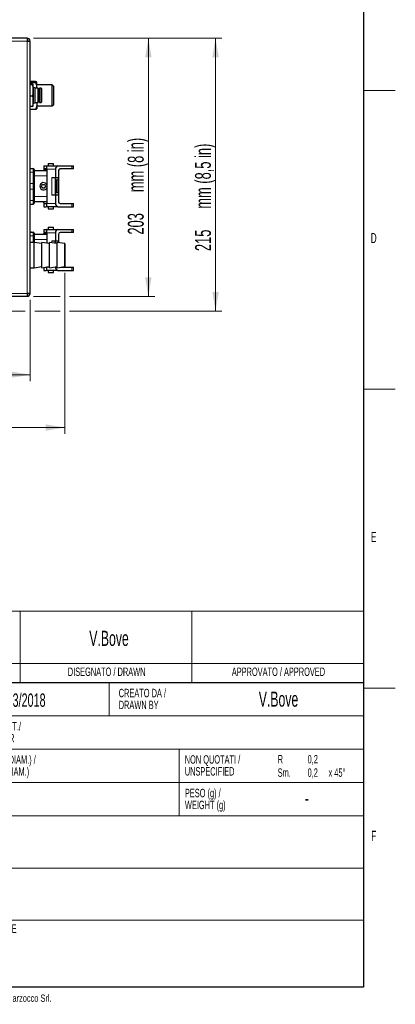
# Model space of a CAD drawing. Header units: millimetres. Extents: x 1 to 419, y 2 to 295.
# Tile 57 of 60: x 359 to 419, y 5 to 160. Entities that reach past the tile are written whole.
import ezdxf

# ---------------------------------------------------------------- set-up
doc = ezdxf.new("R2010")
doc.units = ezdxf.units.MM
doc.styles.add('SLDTEXTSTYLE0', font='TXT', dxfattribs={"width": 0.605})
doc.dimstyles.new('SLDDIMSTYLE0', dxfattribs={"dimtxt": 2.5, "dimasz": 3, "dimexe": 0, "dimexo": 0.0625, "dimtad": 1, "dimlfac": 5, "dimrnd": 1e-09, "dimzin": 12, "dimdsep": 46, "dimtxsty": 'SLDTEXTSTYLE0', "dimsah": 1, "dimcen": 0.09, "dimadec": 0, "dimazin": 3, "dimtfac": 1, "dimtofl": 0, "dimtmove": 0, "dimatfit": 3, "dimfxl": 1, "dimfrac": 2, "dimtolj": 1, "dimtzin": 12, "dimarcsym": 0})
doc.dimstyles.new('SLDDIMSTYLE1', dxfattribs={"dimtxt": 2.5, "dimasz": 3, "dimexe": 0, "dimexo": 0.0625, "dimtad": 1, "dimdec": 0, "dimlfac": 5, "dimrnd": 1e-09, "dimzin": 12, "dimdsep": 46, "dimtxsty": 'SLDTEXTSTYLE0', "dimsah": 1, "dimcen": 0.09, "dimadec": 0, "dimazin": 3, "dimtfac": 1, "dimtofl": 0, "dimtmove": 0, "dimatfit": 3, "dimfxl": 1, "dimfrac": 2, "dimtolj": 1, "dimtzin": 12, "dimarcsym": 0})

# ---------------------------------------------------------------- blocks, each defined once
blk = doc.blocks.new('SW_NOTE_0_9')
at = {"color": 0, "linetype": 'Continuous', "lineweight": 0, "attachment_point": 1, "style": 'SLDTEXTSTYLE0'}
for s, insert, char_height in [('CREATO DA /', (0, 1.71), 1.3229), ('DRAWN BY', (0, -0.16), 1.323)]:
    blk.add_mtext(s, dxfattribs=dict(at, insert=insert, char_height=char_height))
blk = doc.blocks.new('SW_NOTE_0_13')
at = {"color": 0, "linetype": 'Continuous', "lineweight": 0, "char_height": 1.3229, "attachment_point": 1, "style": 'SLDTEXTSTYLE0'}
for s, insert in [('NON QUOTATI /', (0, 1.71)), ('UNSPECIFIED', (0, -0.16))]:
    blk.add_mtext(s, dxfattribs=dict(at, insert=insert))
blk = doc.blocks.new('SW_NOTE_0_14')
at = {"color": 0, "linetype": 'Continuous', "lineweight": 0, "char_height": 1.323, "attachment_point": 1, "style": 'SLDTEXTSTYLE0'}
for s, insert in [('PESO (g) /', (0, 1.71)), ('WEIGHT (g)', (0, -0.16))]:
    blk.add_mtext(s, dxfattribs=dict(at, insert=insert))
blk = doc.blocks.new('SW_NOTE_0_15')
at = {"color": 0, "linetype": 'Continuous', "lineweight": 0, "char_height": 1.3229, "attachment_point": 1, "style": 'SLDTEXTSTYLE0'}
for s, insert in [('DIM. (SPESS./DIAM.) /', (0, 1.71)), ('DIM. (THICK./DIAM.)', (0, -0.16))]:
    blk.add_mtext(s, dxfattribs=dict(at, insert=insert))
blk = doc.blocks.new('SW_NOTE_0_16')
at = {"color": 0, "linetype": 'Continuous', "lineweight": 0, "char_height": 1.3229, "attachment_point": 1, "style": 'SLDTEXTSTYLE0'}
for s, insert in [('COLORE TRATT./', (0, 1.71)), ('TREAT. COLOR', (0, -0.16))]:
    blk.add_mtext(s, dxfattribs=dict(at, insert=insert))
blk = doc.blocks.new('_D')
at = {"color": 7, "linetype": 'Continuous', "lineweight": 0}
for p, q in [((279.86, 115.57), (279.86, 102.79)), ((361.06, 115.57), (361.06, 102.79)), ((279.86, 103.79), (361.06, 103.79))]:
    blk.add_line(p, q, dxfattribs=at)
at = {"color": 7, "linetype": 'Continuous', "lineweight": 18}
for points in [[(279.86, 103.79), (282.86, 103.29), (282.86, 104.29)], [(361.06, 103.79), (358.06, 104.29), (358.06, 103.29)]]:
    blk.add_solid(points, dxfattribs=at)
at = {"color": 7, "linetype": 'Continuous', "lineweight": 18, "char_height": 2.5, "attachment_point": 1, "style": 'SLDTEXTSTYLE0'}
for s, insert in [('406', (308.92, 107.01)), ('mm (16 in)', (315.58, 107.01))]:
    blk.add_mtext(s, dxfattribs=dict(at, insert=insert))
blk = doc.blocks.new('_D_1')
at = {"color": 7, "linetype": 'Continuous', "lineweight": 0}
for p, q in [((361.6, 156.71), (391.23, 156.71)), ((390.23, 113.79), (390.23, 156.71)), ((357.16, 113.79), (360.31, 113.79)), ((361.81, 113.79), (365.77, 113.79)), ((367.27, 113.79), (391.23, 113.79))]:
    blk.add_line(p, q, dxfattribs=at)
at = {"color": 7, "linetype": 'Continuous', "lineweight": 18}
for points in [[(390.23, 156.71), (389.73, 153.71), (390.73, 153.71)], [(390.23, 113.79), (390.73, 116.79), (389.73, 116.79)]]:
    blk.add_solid(points, dxfattribs=at)
at = {"color": 7, "linetype": 'Continuous', "lineweight": 18, "char_height": 2.5, "attachment_point": 1, "rotation": 90, "style": 'SLDTEXTSTYLE0'}
for s, insert in [('mm (8,5 in)', (387, 129.89)), ('215', (387, 123.23))]:
    blk.add_mtext(s, dxfattribs=dict(at, insert=insert))
blk = doc.blocks.new('_D_2')
at = {"color": 7, "linetype": 'Continuous', "lineweight": 0}
for p, q in [((361.6, 156.71), (380.66, 156.71)), ((379.66, 116.11), (379.66, 156.71)), ((361.6, 116.11), (365.77, 116.11)), ((367.27, 116.11), (380.66, 116.11))]:
    blk.add_line(p, q, dxfattribs=at)
at = {"color": 7, "linetype": 'Continuous', "lineweight": 18}
for points in [[(379.66, 156.71), (379.16, 153.71), (380.16, 153.71)], [(379.66, 116.11), (380.16, 119.11), (379.16, 119.11)]]:
    blk.add_solid(points, dxfattribs=at)
at = {"color": 7, "linetype": 'Continuous', "lineweight": 18, "char_height": 2.5, "attachment_point": 1, "rotation": 90, "style": 'SLDTEXTSTYLE0'}
for s, insert in [('mm (8 in)', (376.43, 132.49)), ('203', (376.43, 125.82))]:
    blk.add_mtext(s, dxfattribs=dict(at, insert=insert))
blk = doc.blocks.new('_D_3')
at = {"color": 7, "linetype": 'Continuous', "lineweight": 0}
for p, q in [((366.52, 119.8), (366.52, 94.48)), ((279.86, 115.57), (279.86, 94.48)), ((279.86, 95.48), (366.52, 95.48))]:
    blk.add_line(p, q, dxfattribs=at)
at = {"color": 7, "linetype": 'Continuous', "lineweight": 18}
for points in [[(279.86, 95.48), (282.86, 94.98), (282.86, 95.98)], [(366.52, 95.48), (363.52, 95.98), (363.52, 94.98)]]:
    blk.add_solid(points, dxfattribs=at)
at = {"color": 7, "linetype": 'Continuous', "lineweight": 18, "char_height": 2.5, "attachment_point": 1, "style": 'SLDTEXTSTYLE0'}
for s, insert in [('433', (311.65, 98.7)), ('mm (17 in)', (318.31, 98.7))]:
    blk.add_mtext(s, dxfattribs=dict(at, insert=insert))

msp = doc.modelspace()

# ---------------------------------------------------------------- linework, layer by layer
at = {"color": 7, "linetype": 'Continuous', "lineweight": 25}
for p, q in [((413.5, 289.5), (413.5, 7.5)), ((360.6032, 156.7141), (280.3232, 156.7141)), ((360.6032, 156.7141), (360.6032, 156.2541)), ((360.6032, 156.2541), (360.9423, 156.2541)), ((360.9423, 156.2541), (361.0632, 156.2541)), ((361.0632, 116.5741), (361.0632, 156.2541)), ((361.9328, 149.8985), (361.0632, 149.8985)), ((361.4529, 149.4622), (361.0632, 149.4622)), ((361.4529, 149.3616), (361.0632, 149.3616)), ((361.4529, 149.4622), (361.5234, 149.4119)), ((361.5234, 149.4119), (361.4529, 149.3616)), ((361.4529, 149.3616), (361.5234, 148.4875)), ((361.5234, 148.4875), (361.5234, 149.4119)), ((361.8534, 148.8941), (361.6055, 148.9392)), ((361.8534, 146.5341), (361.8534, 148.8941)), ((362.3134, 148.8541), (361.8534, 148.8541)), ((361.9328, 149.8983), (361.9339, 149.8983)), ((362.1234, 149.8141), (362.1196, 149.8203)), ((362.1234, 148.8541), (362.1234, 149.808)), ((364.5234, 149.3803), (362.1234, 149.3803)), ((362.3134, 146.5741), (362.3134, 148.8541)), ((362.8134, 148.8541), (362.5534, 148.8541)), ((362.5534, 146.5741), (362.5534, 148.8541)), ((362.9134, 148.7541), (362.8134, 148.8541)), ((362.8134, 146.5741), (362.8134, 148.8541)), ((362.9134, 146.6741), (362.9134, 148.7541)), ((364.7234, 149.1803), (364.5234, 149.3803)), ((364.5234, 146.0479), (364.5234, 149.3803)), ((364.7234, 149.1803), (364.7234, 146.2479)), ((361.0632, 147.6135), (361.4529, 147.6135)), ((361.5234, 148.4875), (361.4529, 147.6135)), ((361.4529, 147.6135), (361.5234, 146.7898)), ((361.5234, 146.7898), (361.5234, 148.4875)), ((362.5534, 148.4991), (362.3134, 148.4991)), ((361.4529, 145.966), (361.0632, 145.966)), ((361.5234, 146.7898), (361.4529, 145.966)), ((361.4529, 145.966), (361.5234, 146.0164)), ((361.5234, 146.0164), (361.5234, 146.7898)), ((361.6055, 146.4891), (361.8534, 146.5341)), ((361.8534, 146.5741), (362.3134, 146.5741)), ((362.1185, 146.5741), (362.1234, 146.5278)), ((362.1196, 145.6079), (362.1234, 145.6141)), ((362.1234, 146.5741), (362.1234, 146.5278)), ((362.1234, 146.5278), (362.1234, 145.6172)), ((362.1234, 146.0479), (364.5234, 146.0479)), ((362.3134, 146.9291), (362.5534, 146.9291)), ((362.5534, 146.5741), (362.8134, 146.5741)), ((362.8134, 146.5741), (362.9134, 146.6741)), ((364.5234, 146.0479), (364.7234, 146.2479)), ((361.0632, 145.5298), (361.9328, 145.5298)), ((363.223, 136.6341), (363.223, 136.1341)), ((363.223, 136.6341), (363.2313, 136.6341)), ((363.2313, 136.6341), (363.6136, 136.6341)), ((363.6136, 136.6341), (365.4263, 136.6341)), ((363.9234, 136.9741), (363.9234, 136.6341)), ((363.9234, 136.9741), (364.7234, 136.9741)), ((364.7234, 136.6341), (364.7234, 136.9741)), ((365.4263, 136.6341), (367.6467, 136.6341)), ((367.6467, 136.6341), (367.8986, 136.6341)), ((367.8986, 136.1341), (367.8986, 136.6341)), ((361.0632, 136.2141), (361.5634, 136.2141)), ((361.7234, 136.0541), (361.7234, 135.5773)), ((363.7222, 135.8341), (361.7234, 135.8341)), ((361.7234, 135.5773), (361.7234, 133.7773)), ((363.0434, 135.8341), (363.3234, 136.1141)), ((363.2313, 136.1341), (363.223, 136.1341)), ((363.7175, 136.1341), (363.2313, 136.1341)), ((363.3234, 136.1141), (363.7222, 136.1141)), ((363.7175, 136.1341), (363.7225, 136.1341)), ((363.7222, 130.7141), (363.7222, 136.1141)), ((364.4729, 134.8141), (365.0587, 134.8141)), ((365.0587, 136.1141), (365.0587, 134.8141)), ((365.0587, 134.6787), (365.0587, 134.8141)), ((365.0587, 134.8141), (365.5536, 134.8141)), ((365.5536, 135.8341), (365.5536, 134.8141)), ((365.5536, 134.8141), (365.5536, 134.6787)), ((367.6467, 136.1341), (365.7658, 136.1341)), ((367.8986, 136.1341), (367.6467, 136.1341)), ((361.7234, 133.7773), (361.7234, 133.051)), ((365.0587, 132.1496), (365.0587, 134.6787)), ((365.1587, 134.4141), (365.1587, 132.4141)), ((365.4536, 132.4141), (365.4536, 134.4141)), ((365.5536, 134.6787), (365.5536, 132.1496)), ((361.7234, 133.051), (361.7234, 131.251)), ((365.0587, 132.0141), (364.4729, 132.0141)), ((365.0587, 132.0141), (365.0587, 132.1496)), ((365.5536, 132.0141), (365.0587, 132.0141)), ((365.0587, 132.0141), (365.0587, 130.7141)), ((365.5536, 132.1496), (365.5536, 132.0141)), ((365.5536, 132.0141), (365.5536, 130.9941)), ((361.0632, 130.6141), (361.5634, 130.6141)), ((361.7234, 131.251), (361.7234, 130.7741)), ((363.7222, 130.9941), (361.7234, 130.9941)), ((363.0434, 130.9941), (363.3234, 130.7141)), ((363.223, 130.6941), (363.223, 130.1941)), ((363.223, 130.6941), (363.2313, 130.6941)), ((363.223, 130.1941), (363.2313, 130.1941)), ((363.2313, 130.6941), (363.7175, 130.6941)), ((363.2313, 130.1941), (363.6136, 130.1941)), ((363.3234, 130.7141), (363.7222, 130.7141)), ((365.4263, 130.1941), (363.6136, 130.1941)), ((363.7225, 130.6941), (363.7175, 130.6941)), ((363.9234, 130.1941), (363.9234, 129.8541)), ((364.7234, 129.8541), (364.7234, 130.1941)), ((365.4263, 130.1941), (367.6467, 130.1941)), ((365.7658, 130.6941), (367.6467, 130.6941)), ((367.6467, 130.6941), (367.8986, 130.6941)), ((367.6467, 130.1941), (367.8986, 130.1941)), ((367.8986, 130.1941), (367.8986, 130.6941)), ((363.9234, 129.8541), (364.7234, 129.8541)), ((363.9234, 126.9741), (363.9234, 126.6341)), ((363.9234, 126.9741), (364.7234, 126.9741)), ((364.7234, 126.6341), (364.7234, 126.9741)), ((361.0632, 126.2241), (361.2314, 126.2241)), ((361.0632, 126.2141), (361.5634, 126.2141)), ((361.7234, 126.0541), (361.7234, 125.5773)), ((363.7222, 125.8341), (361.7234, 125.8341)), ((361.7234, 125.5773), (361.7234, 124.5983)), ((363.0434, 125.8341), (363.3234, 126.1141)), ((363.223, 126.6341), (363.223, 126.1341)), ((363.223, 126.6341), (363.2313, 126.6341)), ((363.2313, 126.1341), (363.223, 126.1341)), ((363.2313, 126.6341), (363.6136, 126.6341)), ((363.7175, 126.1341), (363.2313, 126.1341)), ((363.3234, 126.1141), (363.7222, 126.1141)), ((363.6136, 126.6341), (365.4263, 126.6341)), ((363.7175, 126.1341), (363.7225, 126.1341)), ((363.7222, 124.4651), (363.7222, 126.1141)), ((365.0587, 126.1141), (365.0587, 124.8141)), ((365.4263, 126.6341), (367.6467, 126.6341)), ((365.5536, 125.8341), (365.5536, 124.8141)), ((367.6467, 126.1341), (365.7658, 126.1341)), ((367.6467, 126.6341), (367.8986, 126.6341)), ((367.8986, 126.1341), (367.6467, 126.1341)), ((367.8986, 126.1341), (367.8986, 126.6341)), ((361.7231, 124.5983), (361.0632, 124.5983)), ((362.9231, 124.3983), (361.7231, 124.5983)), ((364.1231, 124.3983), (362.9231, 124.5983)), ((365.3231, 124.3983), (364.1231, 124.5983)), ((364.4729, 124.8141), (365.0587, 124.8141)), ((365.0587, 124.6787), (365.0587, 124.8141)), ((365.0587, 124.8141), (365.5536, 124.8141)), ((365.0587, 124.4424), (365.0587, 124.6787)), ((366.5231, 124.3983), (365.3231, 124.5983)), ((365.5536, 124.8141), (365.5536, 124.6787)), ((365.5536, 124.6787), (365.5536, 124.5599)), ((361.7231, 120.5983), (362.9231, 120.7983)), ((362.9231, 120.5983), (364.1231, 120.7983)), ((364.1231, 120.5983), (365.3231, 120.7983)), ((365.3231, 120.5983), (366.5231, 120.7983)), ((361.0632, 120.5983), (361.7231, 120.5983)), ((363.223, 120.6483), (363.223, 120.1941)), ((363.223, 120.1941), (363.2313, 120.1941)), ((363.2313, 120.1941), (363.6136, 120.1941)), ((363.498, 120.6941), (363.7175, 120.6941)), ((365.4263, 120.1941), (363.6136, 120.1941)), ((363.618, 120.7141), (363.7222, 120.7141)), ((363.7225, 120.6941), (363.7175, 120.6941)), ((363.7222, 120.7141), (363.7222, 120.7315)), ((363.9234, 120.1941), (363.9234, 119.8541)), ((363.9234, 119.8541), (364.7234, 119.8541)), ((364.7234, 119.8541), (364.7234, 120.1941)), ((365.0587, 120.7542), (365.0587, 120.7141)), ((365.4263, 120.1941), (367.6467, 120.1941)), ((365.898, 120.6941), (367.6467, 120.6941)), ((367.6467, 120.6941), (367.8986, 120.6941)), ((367.6467, 120.1941), (367.8986, 120.1941)), ((367.8986, 120.1941), (367.8986, 120.6941)), ((360.9423, 116.5741), (360.6032, 116.5741)), ((360.6032, 116.5741), (360.6032, 116.1141)), ((360.9423, 116.5741), (361.0632, 116.5741)), ((280.3232, 116.1141), (360.6032, 116.1141)), ((216.5, 55.4), (413.5, 55.4)), ((413.5, 7.5), (6.5, 7.5))]:
    msp.add_line(p, q, dxfattribs=at)
at = {"color": 7, "linetype": 'Continuous', "lineweight": 18}
for p, q in [((280.3232, 156.2541), (360.6032, 156.2541)), ((360.6032, 156.2541), (360.6032, 116.5741)), ((361.9339, 149.8983), (361.0632, 149.8983)), ((361.0632, 149.7176), (361.9339, 149.7176)), ((361.9339, 149.6837), (361.0632, 149.6837)), ((361.6055, 148.9392), (361.6055, 146.4891)), ((418.501, 148.5), (413.499, 148.5)), ((361.0632, 145.5559), (361.9339, 145.5559)), ((363.2313, 136.6341), (363.2313, 136.1341)), ((367.6467, 136.6341), (367.6467, 136.1341)), ((361.0632, 135.6465), (361.5634, 135.6465)), ((361.5634, 135.6465), (361.5634, 136.2141)), ((361.5634, 133.8465), (361.5634, 135.6465)), ((363.7222, 135.0441), (361.7234, 135.0441)), ((365.0587, 136.1141), (363.7222, 136.1141)), ((364.4729, 132.0141), (364.4729, 134.8141)), ((361.0632, 133.8465), (361.5634, 133.8465)), ((361.5634, 132.9818), (361.5634, 133.8465)), ((365.4536, 134.4141), (365.1587, 134.4141)), ((361.0632, 132.9818), (361.5634, 132.9818)), ((361.5634, 131.1818), (361.5634, 132.9818)), ((363.7222, 131.7841), (361.7234, 131.7841)), ((365.1587, 132.4141), (365.4536, 132.4141)), ((361.0632, 131.1818), (361.5634, 131.1818)), ((361.5634, 130.6141), (361.5634, 131.1818)), ((363.2313, 130.6941), (363.2313, 130.1941)), ((363.7222, 130.7141), (365.0587, 130.7141)), ((367.6467, 130.6941), (367.6467, 130.1941)), ((361.0632, 125.6465), (361.5634, 125.6465)), ((361.2314, 126.2141), (361.2314, 126.2241)), ((361.5634, 125.6465), (361.5634, 126.2141)), ((361.5634, 124.5983), (361.5634, 125.6465)), ((363.2313, 126.6341), (363.2313, 126.1341)), ((365.0587, 126.1141), (363.7222, 126.1141)), ((367.6467, 126.6341), (367.6467, 126.1341)), ((363.7222, 125.0441), (361.7234, 125.0441)), ((364.4729, 124.54), (364.4729, 124.8141)), ((365.3231, 124.4141), (365.2282, 124.4141)), ((363.2313, 120.6497), (363.2313, 120.1941)), ((363.7222, 120.7141), (364.1231, 120.7141)), ((364.818, 120.7141), (365.0587, 120.7141)), ((367.6467, 120.6941), (367.6467, 120.1941)), ((360.6032, 116.5741), (280.3232, 116.5741)), ((413.5, 101.5), (418.5, 101.5)), ((216.5, 66.6), (413.5, 66.6)), ((359.5, 66.6), (359.5, 58.4)), ((386.5, 66.6), (386.5, 58.4)), ((216.5, 58.4), (413.5, 58.4)), ((359.5, 58.4), (359.5, 55.4)), ((386.5, 58.4), (386.5, 55.4)), ((373.5, 55.4), (373.5, 50.15)), ((413.5, 54.5), (418.5, 54.5)), ((262, 50.15), (413.5, 50.15)), ((262, 44.9), (413.5, 44.9)), ((384.5, 44.9), (384.5, 34.4)), ((262, 39.65), (413.5, 39.65)), ((255.5, 34.4), (413.5, 34.4)), ((255.5, 26.2), (413.5, 26.2)), ((352, 18), (413.5, 18))]:
    msp.add_line(p, q, dxfattribs=at)
at = {"color": 7, "linetype": 'Continuous', "lineweight": 18, "flags": 128}
for points in [[(361.7234, 135.5773), (361.7203, 135.5908), (361.7112, 135.6038), (361.6964, 135.6157), (361.6765, 135.6262), (361.6523, 135.6348), (361.6246, 135.6412), (361.5946, 135.6451), (361.5634, 135.6465)], [(361.7234, 133.7773), (361.7203, 133.7908), (361.7112, 133.8038), (361.6964, 133.8157), (361.6765, 133.8262), (361.6523, 133.8348), (361.6246, 133.8412), (361.5946, 133.8451), (361.5634, 133.8465)], [(361.7234, 133.051), (361.7203, 133.0375), (361.7112, 133.0245), (361.6964, 133.0126), (361.6765, 133.0021), (361.6523, 132.9935), (361.6246, 132.9871), (361.5946, 132.9831), (361.5634, 132.9818)], [(361.7234, 131.251), (361.7203, 131.2375), (361.7112, 131.2245), (361.6964, 131.2126), (361.6765, 131.2021), (361.6523, 131.1935), (361.6246, 131.1871), (361.5946, 131.1831), (361.5634, 131.1818)], [(361.7234, 125.5773), (361.7203, 125.5908), (361.7112, 125.6038), (361.6964, 125.6157), (361.6765, 125.6262), (361.6523, 125.6348), (361.6246, 125.6412), (361.5946, 125.6451), (361.5634, 125.6465)]]:
    msp.add_lwpolyline(points, dxfattribs=at)
at = {"color": 7, "linetype": 'Continuous', "lineweight": 25, "flags": 128}
for points in [[(361.7231, 124.4468), (361.7231, 124.5579), (361.7231, 124.5982), (361.7231, 124.5983)], [(361.7231, 120.5983), (361.7231, 120.6054), (361.7231, 120.6733), (361.7231, 120.8107), (361.7231, 121.0127), (361.7231, 121.2721), (361.7231, 121.5793), (361.7231, 121.9234), (361.7231, 122.2919), (361.7231, 122.6715), (361.7231, 123.0484), (361.7231, 123.4091), (361.7231, 123.7405), (361.7231, 124.0305), (361.7231, 124.2688), (361.7231, 124.4468)], [(362.9231, 124.4468), (362.9231, 124.5579), (362.9231, 124.5982), (362.9231, 124.5983)], [(362.9231, 120.5983), (362.9231, 120.6054), (362.9231, 120.6733), (362.9231, 120.8107), (362.9231, 121.0127), (362.9231, 121.2721), (362.9231, 121.5793), (362.9231, 121.9234), (362.9231, 122.2919), (362.9231, 122.6715), (362.9231, 123.0484), (362.9231, 123.4091), (362.9231, 123.7405), (362.9231, 124.0305), (362.9231, 124.2688), (362.9231, 124.4468)], [(364.1231, 124.4468), (364.1231, 124.5579), (364.1231, 124.5982), (364.1231, 124.5983)], [(364.1231, 120.5983), (364.1231, 120.6054), (364.1231, 120.6733), (364.1231, 120.8107), (364.1231, 121.0127), (364.1231, 121.2721), (364.1231, 121.5793), (364.1231, 121.9234), (364.1231, 122.2919), (364.1231, 122.6715), (364.1231, 123.0484), (364.1231, 123.4091), (364.1231, 123.7405), (364.1231, 124.0305), (364.1231, 124.2688), (364.1231, 124.4468)], [(365.3231, 124.4468), (365.3231, 124.5579), (365.3231, 124.5982), (365.3231, 124.5983)], [(365.3231, 120.5983), (365.3231, 120.6054), (365.3231, 120.6733), (365.3231, 120.8107), (365.3231, 121.0127), (365.3231, 121.2721), (365.3231, 121.5793), (365.3231, 121.9234), (365.3231, 122.2919), (365.3231, 122.6715), (365.3231, 123.0484), (365.3231, 123.4091), (365.3231, 123.7405), (365.3231, 124.0305), (365.3231, 124.2688), (365.3231, 124.4468)], [(366.5231, 124.2619), (366.5231, 124.3662), (366.5231, 124.3981), (366.5231, 124.3564), (366.5231, 124.2427), (366.5231, 124.0616), (366.5231, 123.8206), (366.5231, 123.5296), (366.5231, 123.2005), (366.5231, 122.8467), (366.5231, 122.4827), (366.5231, 122.1235), (366.5231, 121.7837), (366.5231, 121.4773), (366.5231, 121.2168), (366.5231, 121.0128), (366.5231, 120.8737), (366.5231, 120.8052), (366.5231, 120.8102), (366.5231, 120.8883), (366.5231, 121.0365), (366.5231, 121.2486), (366.5231, 121.516), (366.5231, 121.8276), (366.5231, 122.1708), (366.5231, 122.5316), (366.5231, 122.895), (366.5231, 123.2463), (366.5231, 123.5711), (366.5231, 123.8561), (366.5231, 124.0895), (366.5231, 124.2619)], [(366.5231, 124.0771), (366.5231, 124.1738), (366.5231, 124.1969), (366.5231, 124.1453), (366.5231, 124.0213), (366.5231, 123.8308), (366.5231, 123.5826), (366.5231, 123.2884), (366.5231, 122.962), (366.5231, 122.6185), (366.5231, 122.2741), (366.5231, 121.9449), (366.5231, 121.6462), (366.5231, 121.392), (366.5231, 121.1943), (366.5231, 121.0622), (366.5231, 121.0019), (366.5231, 121.0162), (366.5231, 121.1046), (366.5231, 121.2628), (366.5231, 121.4834), (366.5231, 121.7562), (366.5231, 122.0683), (366.5231, 122.4052), (366.5231, 122.7512), (366.5231, 123.09), (366.5231, 123.4058), (366.5231, 123.6839), (366.5231, 123.9112), (366.5231, 124.0771)]]:
    msp.add_lwpolyline(points, dxfattribs=at)
at = {"color": 7, "linetype": 'Continuous', "lineweight": 25}
for radius in [0.3, 0.29]:
    msp.add_circle((363.1634, 133.4141), radius, dxfattribs=at)
for centre, radius, start, end in [((360.6032, 156.2541), 0.46, 0, 90), ((360.6032, 156.2541), 0.16, 0, 90), ((361.6234, 149.0376), 0.1, 180, 259.69516), ((361.6234, 146.3907), 0.1, 100.30484, 180), ((365.5183, 136.1791), 0.4642, 101.421754, 188.049467), ((361.5634, 136.0541), 0.16, 0, 90), ((364.4574, 136.1141), 0.7351, 178.441166, 180.000114), ((365.8188, 135.8716), 0.2678, 101.421754, 188.049467), ((363.1634, 133.4141), 0.58, 15.527342, 344.472658), ((364.7587, 134.4141), 0.4, 0, 41.409622), ((365.8536, 134.4141), 0.4, 138.590378, 180), ((364.7587, 132.4141), 0.4, 318.590378, 0), ((365.8536, 132.4141), 0.4, 180, 221.409622), ((361.5634, 130.7741), 0.16, 270, 0), ((364.4574, 130.7141), 0.7351, 179.999886, 181.558834), ((365.5183, 130.6491), 0.4642, 171.950533, 258.578246), ((365.8188, 130.9566), 0.2678, 171.950533, 258.578246), ((361.2314, 126.1221), 0.102, 64.417013, 90), ((361.5634, 126.0541), 0.16, 0, 90), ((364.4574, 126.1141), 0.7351, 178.441166, 180.000114), ((365.5183, 126.1791), 0.4642, 101.421754, 188.049467), ((365.8188, 125.8716), 0.2678, 101.421754, 188.049467), ((364.7587, 124.4141), 0.4, 0, 41.409622), ((365.8536, 124.4141), 0.4, 138.590378, 156.878925), ((364.4574, 120.7141), 0.7351, 179.999886, 181.558834), ((365.5183, 120.6491), 0.4642, 171.950533, 258.578246), ((360.6032, 116.5741), 0.16, 270, 0), ((360.6032, 116.5741), 0.46, 270, 0)]:
    msp.add_arc(centre, radius, start, end, dxfattribs=at)
for centre, start_param, end_param in [((363.6136, 136.1141), 4.75086001, 6.28318531), ((363.6136, 130.7141), 3.14159265, 4.67391795), ((363.6136, 126.1141), 4.75086001, 6.28318531), ((363.6136, 120.7141), 3.14159265, 4.67391795)]:
    msp.add_ellipse(centre, major_axis=(0, 0.52), ratio=0.1999782, start_param=start_param, end_param=end_param, dxfattribs=at)
for points, knots in [([(361.9339, 149.7176), (361.9324, 149.7167), (361.9294, 149.7148), (361.9287, 149.7054), (361.9306, 149.6943), (361.9331, 149.6866), (361.9339, 149.6837)], [0, 0, 0, 0, 0.28451761, 0.56969736, 0.84344243, 1, 1, 1, 1]), ([(361.9339, 149.8983), (361.9602, 149.8913), (362.0717, 149.862), (362.101, 149.8313), (362.1234, 149.808)], [0, 0, 0, 0, 0.23608588, 1, 1, 1, 1]), ([(362.1234, 149.808), (362.1202, 149.7992), (362.1091, 149.7686), (362.0069, 149.7389), (361.9339, 149.7176)], [0, 0, 0, 0, 0.28616361, 1, 1, 1, 1]), ([(361.9339, 149.6837), (361.9888, 149.5119), (362.0758, 149.2399), (362.0943, 148.958), (362.1011, 148.8541)], [0, 0, 0, 0, 0.631774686, 1, 1, 1, 1]), ([(361.9339, 145.5559), (361.9324, 145.5514), (361.9294, 145.5422), (361.9287, 145.5332), (361.9306, 145.5296), (361.9331, 145.5299), (361.9339, 145.53)], [0, 0, 0, 0, 0.284517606, 0.569697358, 0.843442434, 1, 1, 1, 1]), ([(362.1234, 146.5278), (362.1231, 146.5012), (362.1211, 146.3248), (362.0786, 145.9956), (361.9825, 145.7034), (361.9339, 145.5559)], [0, 0, 0, 0, 0.08079429, 0.53596755, 1, 1, 1, 1]), ([(361.9339, 145.53), (362.0069, 145.5512), (362.1091, 145.5809), (362.1202, 145.6116), (362.1234, 145.6203)], [0, 0, 0, 0, 0.71383639, 1, 1, 1, 1])]:
    msp.add_open_spline(points, degree=3, knots=knots, dxfattribs=at)

# ---------------------------------------------------------------- block references
at = {"color": 7, "linetype": 'Continuous', "lineweight": 0}
for name, p in [('SW_NOTE_0_9', (375, 52.6861)), ('SW_NOTE_0_16', (350, 47.4661)), ('SW_NOTE_0_15', (350, 42.2161)), ('SW_NOTE_0_13', (385.3864, 42.2436)), ('SW_NOTE_0_14', (385.4123, 36.9651))]:
    msp.add_blockref(name, p, dxfattribs=at)

# ---------------------------------------------------------------- texts
at = {"color": 7, "linetype": 'Continuous', "lineweight": 0, "style": 'SLDTEXTSTYLE0'}
for s, insert, char_height, attachment_point in [('D', (415.1046, 126.0781), 1.5875, 2), ('E', (415.1138, 79.0781), 1.5875, 2), ('V.Bove', (373.4756, 63.5267), 2.38125, 2), ('DISEGNATO / DRAWN', (373.1034, 57.7414), 1.322917, 2), ('APPROVATO / APPROVED', (400.1225, 57.7414), 1.322917, 2), ('05/03/2018', (355, 53.668), 2.1, 1), ('V.Bove', (400.1309, 53.9683), 2.38125, 2), ('R', (400, 43.9914), 1.3229, 1), ('0,2', (405.5153, 43.9914), 1.32292, 2), ('Sm.', (400, 41.885), 1.32292, 1), ('0,2', (405.5153, 41.885), 1.32292, 2), ('x 45°', (408, 41.885), 1.32292, 1), ('-', (404.575, 38.4184), 2.3813, 2), ('F', (415.0982, 32.0781), 1.5875, 2), ('SAP CODE', (352.9214, 17.3414), 1.32292, 1), ('All information contained in this document is proprietary to La Marzocco Srl. Neither receipt of or possession confers any right to use or distribute except by written permission from La Marzocco Srl.', (313.8867, 6.3324), 1.15, 2)]:
    msp.add_mtext(s, dxfattribs=dict(at, insert=insert, char_height=char_height, attachment_point=attachment_point))

# ---------------------------------------------------------------- dimensions: what is measured, and where the dimension line sits
at = {"color": 7, "linetype": 'Continuous', "lineweight": 18}
for base, p1, text, dimstyle, picture, middle in [((390.2256, 156.7141), (356.1577, 113.7865), '<> mm (8,5 in)', 'SLDDIMSTYLE1', '_D_1', (390.2256, 135.2503)), ((379.6558, 156.7141), (360.6032, 116.1141), '<> mm (8 in)', 'SLDDIMSTYLE0', '_D_2', (379.6558, 136.4141))]:
    dim = msp.add_linear_dim(base=base, p1=p1, p2=(360.6032, 156.7141), angle=90, text=text, dimstyle=dimstyle, dxfattribs=at)
    dim.commit()
    dim.dimension.update_dxf_attribs({"geometry": picture, "text_midpoint": middle, "dimtype": 160})
for base, p2, text, dimstyle, picture, middle in [((366.5231, 95.4768), (366.5231, 120.7983), '<> mm (17 in)', 'SLDDIMSTYLE1', '_D_3', (323.1931, 95.4768)), ((361.0632, 103.7865), (361.0632, 116.5741), '<> mm (16 in)', 'SLDDIMSTYLE0', '_D', (320.4632, 103.7865))]:
    dim = msp.add_linear_dim(base=base, p1=(279.8632, 116.5741), p2=p2, text=text, dimstyle=dimstyle, dxfattribs=at)
    dim.commit()
    dim.dimension.update_dxf_attribs({"geometry": picture, "text_midpoint": middle, "dimtype": 160})

doc.saveas('drawing.dxf')
